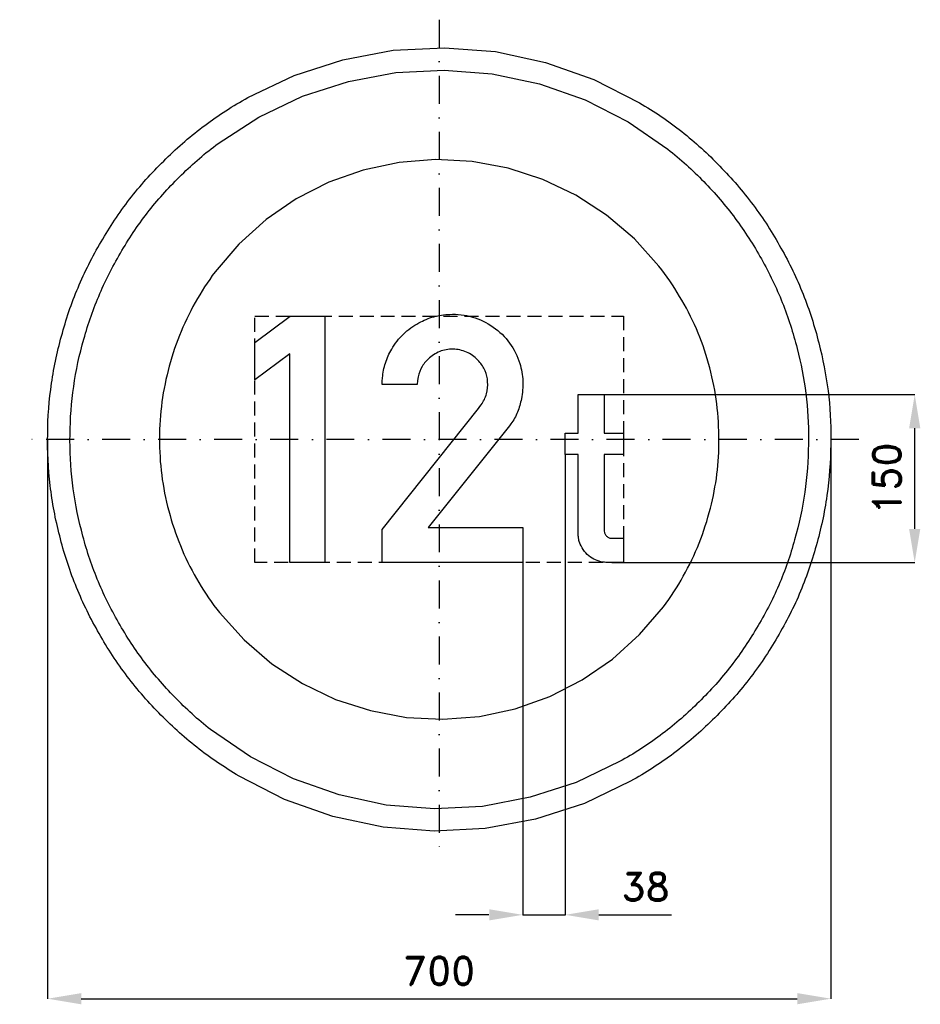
# Model space of a CAD drawing. Header units: millimetres. Extents: x -375 to 430, y -505 to 375.
import ezdxf

# ---------------------------------------------------------------- set-up
doc = ezdxf.new("R2010")
doc.units = ezdxf.units.MM
doc.header["$LTSCALE"] = 5
doc.linetypes.add('ČERCHOVANÁX2', pattern=[2, 1, -0.5, 0, -0.5])
doc.linetypes.add('ČÁRKOVANÁX2', pattern=[1.5, 1, -0.5])
doc.layers.add('Kóty', color=2, linetype='Continuous')
doc.layers.add('Značka', color=7, linetype='Continuous')
doc.styles.get("Standard").update_dxf_attribs({"font": 'romand.shx', "height": 25})
doc.dimstyles.get("Standard").update_dxf_attribs({"dimtxt": 25, "dimasz": 30, "dimexe": 0.18, "dimexo": 0.0625, "dimgap": 12.5, "dimtad": 1, "dimdec": 0, "dimzin": 0, "dimdsep": 46, "dimtxsty": 'Standard', "dimcen": 0.09, "dimadec": 0, "dimazin": 0, "dimtfac": 1, "dimtdec": 0, "dimtofl": 0, "dimtmove": 0, "dimatfit": 3, "dimfxl": 1, "dimtolj": 1, "dimtzin": 0, "dimarcsym": 0})

# ---------------------------------------------------------------- blocks, each defined once
blk = doc.blocks.new('*D2')
at = {"layer": 'Defpoints', "color": 0, "transparency": 16777216}
for p in [(-350.03, 0.06), (349.99, -2.23), (349.99, -499.75)]:
    blk.add_point(p, dxfattribs=at)
at = {"layer": 'Kóty', "color": 0, "lineweight": -2, "transparency": 16777216}
for p, q in [((-350.03, 0), (-350.03, -499.93)), ((349.99, -2.29), (349.99, -499.93)), ((-320.03, -499.75), (319.99, -499.75))]:
    blk.add_line(p, q, dxfattribs=at)
at = {"layer": 'Kóty', "color": 0, "transparency": 16777216}
for points in [[(-320.03, -494.75), (-320.03, -504.75), (-350.03, -499.75)], [(319.99, -494.75), (319.99, -504.75), (349.99, -499.75)]]:
    blk.add_solid(points, dxfattribs=at)
at = {"layer": 'Kóty', "color": 0, "transparency": 16777216, "insert": (-0.02, -474.75), "char_height": 25, "attachment_point": 5}
blk.add_mtext('\\A1;700', dxfattribs=at)

msp = doc.modelspace()

# ---------------------------------------------------------------- linework, layer by layer
at = {"layer": 'Kóty'}
for p, q in [((136.67, 40), (425.17, 40)), ((424.99, -80), (424.99, 10)), ((112.64, -13.41), (112.64, -425)), ((74.64, -110), (74.64, -425)), ((154.22, -110), (425.17, -110)), ((142.64, -424.82), (207.64, -424.82))]:
    msp.add_line(p, q, dxfattribs=at)
for points in [[(44.42, -424.82), (14.42, -424.82)], [(74.64, -424.82), (112.64, -424.82)]]:
    msp.add_lwpolyline(points, dxfattribs=at)
for points in [[(419.99, 10), (429.99, 10), (424.99, 40)], [(419.99, -80), (429.99, -80), (424.99, -110)], [(44.64, -419.82), (44.64, -429.82), (74.64, -424.82)], [(142.64, -419.82), (142.64, -429.82), (112.64, -424.82)]]:
    msp.add_solid(points, dxfattribs=at)
at = {"layer": 'Značka', "color": 6, "linetype": 'ČERCHOVANÁX2', "lineweight": 25, "ltscale": 5}
for p, q in [((0, 375), (0, -375)), ((375, 0), (-375, 0))]:
    msp.add_line(p, q, dxfattribs=at)
at = {"layer": 'Značka', "color": 5}
for points in [[(350, 0, -0.001601), (349.99, -2.3), (349.97, -4.6, -0.032165), (346.49, -50.2, -0.035724), (336.86, -95, -0.036679), (321.83, -138.3, -0.034748), (300.79, -179, -0.034017), (274.96, -216.8, -0.034459), (244.23, -250.7, -0.034566), (209.51, -280.6, -0.034423), (171.02, -305.4), (129.75, -325.2), (86.15, -339.2), (41.16, -347.7), (-4.58, -350), (-50.24, -346.5), (-95, -336.9), (-138.22, -321.7), (-178.95, -300.8, -0.034411), (-216.78, -275, -0.034463), (-250.71, -244.2, -0.034411), (-280.56, -209.5, -0.03441), (-305.37, -171, -0.034424), (-325.22, -129.8, -0.034402), (-339.23, -86.2, -0.034415), (-347.72, -41.2, -0.034416), (-349.97, 4.6, -0.034417), (-346.53, 50.2, -0.034426), (-336.86, 95, -0.034414), (-321.72, 138.2, -0.034386), (-300.79, 179, -0.03442), (-274.98, 216.8, -0.034413), (-244.23, 250.7, -0.034435), (-209.5, 280.6, -0.034387), (-171.02, 305.4), (-129.75, 325.2), (-86.15, 339.2), (-41.16, 347.7), (4.58, 350), (50.24, 346.5), (95, 336.9), (138.22, 321.7), (178.95, 300.8, -0.034376), (216.77, 275, -0.034404), (250.71, 244.2, -0.034409), (280.57, 209.5, -0.03447), (305.37, 171, -0.034436), (325.2, 129.8, -0.034078), (339.23, 86.2, -0.032781), (347.51, 43.4, -0.034262), (350, 0)], [(-50.94, -110), (-50.94, -80.6), (35.11, 27.71), (36.37, 29.3), (37.58, 30.94, 0.08301), (42.24, 40.72, 0.094423), (43.27, 51.52, 0.092147), (40.99, 61.28, 0.084066), (35.45, 69.76, 0.098131), (25.72, 77.35, 0.106046), (13.89, 80.51, 0.106162), (1.85, 78.99, 0.09995), (-8.71, 72.78, 0.083735), (-15.29, 65.17, 0.091662), (-18.81, 55.96), (-19.34, 52.57), (-19.64, 49.13), (-50.94, 49.13), (-50.87, 52.09), (-50.71, 55.05, -0.05941), (-48.11, 68.25, -0.058232), (-42.46, 80.6, -0.072145), (-32, 94.12, -0.072217), (-18.17, 104.11, -0.061485), (-4.89, 109.57, -0.059943), (9.35, 111.7, -0.083064), (29.67, 109.33, -0.087049), (48.13, 100.35, -0.087768), (62.91, 86.11, -0.087797), (71.94, 67.79, -0.068497), (74.74, 52.14, -0.062438), (73.4, 36.25, -0.05068), (69.95, 24.43, -0.06184), (64.03, 13.8), (62.86, 12.19), (61.65, 10.61), (-9.83, -78.6), (74.64, -78.6), (74.64, -110), (-50.94, -110)], [(164.64, -110), (150.08, -110), (148.95, -109.94), (147.83, -109.85, -0.063529), (141.19, -108.36, -0.071641), (135.17, -105.15, -0.079293), (129.72, -100.04, -0.071746), (126.02, -93.53), (124.91, -90.36), (124.35, -87.08), (124.3, -86.29), (124.27, -85.5), (124.27, -13.38), (112.64, -13.38), (112.64, 5.47), (124.27, 5.47), (124.27, 40), (147.29, 40), (147.29, 5.47), (164.82, 5.47), (164.84, -13.38), (147.29, -13.38), (147.29, -80.79), (147.33, -81.23), (147.39, -81.66), (147.83, -83.61), (148.73, -85.4, 0.10205), (150.63, -87.32, 0.119769), (153.09, -88.26), (153.57, -88.32), (154.05, -88.36), (164.64, -88.36), (164.64, -110)]]:
    msp.add_lwpolyline(points, format="xyb", dxfattribs=at)
at = {"layer": 'Značka', "color": 1}
for points in [[(330, 0, -0.001639), (329.99, -2.2), (329.97, -4.3, -0.032173), (326.69, -47.3, -0.035726), (317.61, -89.6, -0.036661), (303.44, -130.4, -0.034754), (283.6, -168.7, -0.034016), (259.25, -204.4, -0.034458), (230.27, -236.4, -0.034569), (197.54, -264.5, -0.034449), (161.24, -287.9), (122.33, -306.6), (81.23, -319.8), (38.8, -327.9), (-4.32, -330), (-47.37, -326.7), (-89.58, -317.6), (-130.32, -303.3), (-168.73, -283.6), (-204.39, -259.3, -0.03441), (-236.38, -230.3, -0.034409), (-264.53, -197.5, -0.03441), (-287.92, -161.2, -0.034441), (-306.64, -122.3, -0.034433), (-319.85, -81.2, -0.03441), (-327.85, -38.8, -0.034417), (-329.97, 4.3, -0.034415), (-326.73, 47.4, -0.034412), (-317.61, 89.6, -0.034422), (-303.33, 130.3, -0.034404), (-283.6, 168.7, -0.034423), (-259.27, 204.4, -0.034409), (-230.27, 236.4, -0.034403), (-197.53, 264.5), (-161.24, 287.9), (-122.34, 306.6), (-81.23, 319.8), (-38.8, 327.9), (4.32, 330), (47.37, 326.7), (89.58, 317.6), (130.32, 303.3), (168.73, 283.6), (204.39, 259.3, -0.034418), (236.38, 230.3, -0.03441), (264.53, 197.5, -0.034469), (287.92, 161.2, -0.034439), (306.62, 122.3, -0.03407), (319.85, 81.2, -0.0328), (327.65, 40.9, -0.034269), (330, 0)], [(250, 0), (249.99, 1.6), (249.98, 3.3, 0.032169), (247.49, 35.9, 0.035732), (240.61, 67.9, 0.03669), (229.88, 98.8, 0.034741), (214.85, 127.8, 0.034045), (196.4, 154.8), (174.45, 179.1), (149.65, 200.4), (122.16, 218.1), (92.68, 232.3), (61.54, 242.3), (29.4, 248.4), (-3.27, 250), (-35.89, 247.5), (-67.86, 240.6), (-98.73, 229.8), (-127.82, 214.9), (-154.84, 196.4), (-179.07, 174.4), (-200.4, 149.6, 0.034391), (-218.12, 122.2, 0.034409), (-232.3, 92.7, 0.034418), (-242.31, 61.5, 0.034411), (-248.37, 29.4, 0.034416), (-249.98, -3.3, 0.034419), (-247.52, -35.9, 0.034429), (-240.61, -67.9, 0.034429), (-229.8, -98.7, 0.034393), (-214.85, -127.8, 0.034408), (-196.41, -154.8), (-174.45, -179.1), (-149.65, -200.4), (-122.16, -218.1), (-92.68, -232.3), (-61.54, -242.3), (-29.4, -248.4), (3.27, -250), (35.89, -247.5), (67.86, -240.6), (98.73, -229.8), (127.82, -214.9), (154.84, -196.4), (179.08, -174.4), (200.4, -149.6, 0.034499), (218.12, -122.2, 0.034408), (232.29, -92.7, 0.034079), (242.31, -61.5, 0.032796), (248.22, -31, 0.034267), (250, 0)]]:
    msp.add_lwpolyline(points, format="xyb", dxfattribs=at)
at = {"layer": 'Značka', "color": 5}
msp.add_lwpolyline([(-133.6, -110), (-133.6, 76.59), (-164.84, 53.1), (-164.84, 86.51), (-133.28, 110.02), (-102.28, 110.02), (-102.28, -110), (-133.6, -110)], dxfattribs=at)
at = {"layer": 'Značka', "color": 6, "linetype": 'ČÁRKOVANÁX2', "ltscale": 2.5}
msp.add_lwpolyline([(-164.84, -110), (-164.84, 110), (164.84, 110), (164.84, -110), (-164.84, -110)], dxfattribs=at)

# ---------------------------------------------------------------- texts
at = {"layer": 'Kóty', "insert": (399.99, -35), "char_height": 25, "attachment_point": 5, "rotation": 90}
msp.add_mtext('\\A1;150', dxfattribs=at)
at = {"layer": 'Kóty', "insert": (184.49, -399.82), "char_height": 25, "attachment_point": 5}
msp.add_mtext('\\A1;38', dxfattribs=at)

# ---------------------------------------------------------------- dimensions: what is measured, and where the dimension line sits
at = {"layer": 'Kóty'}
dim = msp.add_linear_dim(base=(349.99, -499.75), p1=(-350.03, 0.06), p2=(349.99, -2.23), dimstyle='Standard', dxfattribs=at)
dim.commit()
dim.dimension.update_dxf_attribs({"geometry": '*D2', "text_midpoint": (-0.02, -474.75)})

doc.saveas('drawing.dxf')
